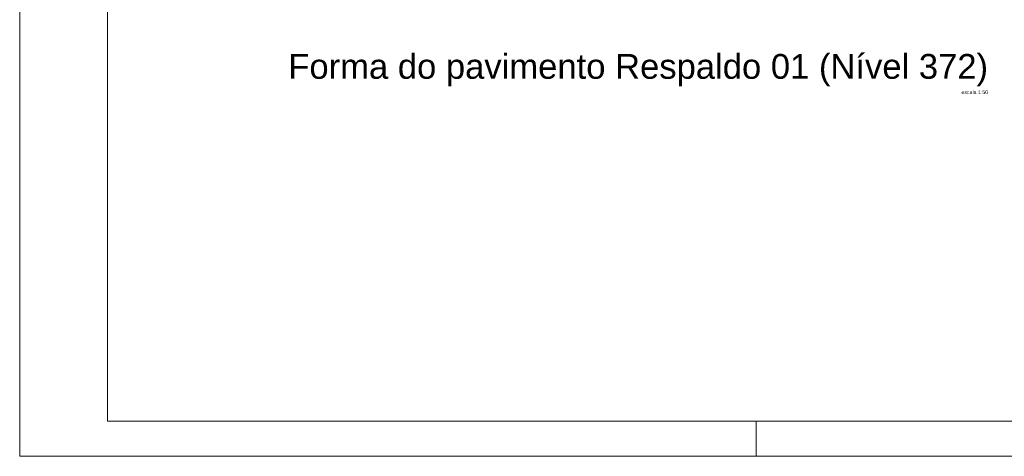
# Model space of a CAD drawing. Header units: millimetres. Extents: x 337 to 526, y -381 to -65.
# Tile 58 of 104: x 337 to 366, y -189 to -176. Entities that reach past the tile are written whole.
import ezdxf

# ---------------------------------------------------------------- set-up
doc = ezdxf.new("R2010")
doc.units = ezdxf.units.MM
doc.header["$MEASUREMENT"] = 0
doc.layers.add('FO-Títulos', color=1, linetype='Continuous', lineweight=20)
doc.layers.add('PRANCHA 01', color=7, linetype='Continuous', lineweight=20)
doc.styles.add('Arial', font='arial.ttf')

msp = doc.modelspace()

# ---------------------------------------------------------------- linework, layer by layer
at = {"layer": 'PRANCHA 01'}
for points in [[(337.4312, -188.8442), (421.5312, -188.8442), (421.5312, -129.4442), (337.4312, -129.4442), (337.4312, -188.8442)], [(358.4312, -187.8442), (358.4312, -188.8442)]]:
    msp.add_lwpolyline(points, dxfattribs=at)
msp.add_lwpolyline([(339.9312, -187.8442), (420.5312, -187.8442), (420.5312, -130.4442), (339.9312, -130.4442)], close=True, dxfattribs=at)

# ---------------------------------------------------------------- texts
at = {"layer": 'FO-Títulos', "attachment_point": 9, "line_spacing_factor": 0.798, "style": 'Arial'}
for s, insert, char_height, width in [('Forma do pavimento Respaldo 01 (Nível 372)', (365.041, -178.2981), 0.706, 39.603235), ('escala 1:50', (365.0407, -178.5239), 0.1059, 1.540258)]:
    msp.add_mtext(s, dxfattribs=dict(at, insert=insert, char_height=char_height, width=width))

doc.saveas('drawing.dxf')
